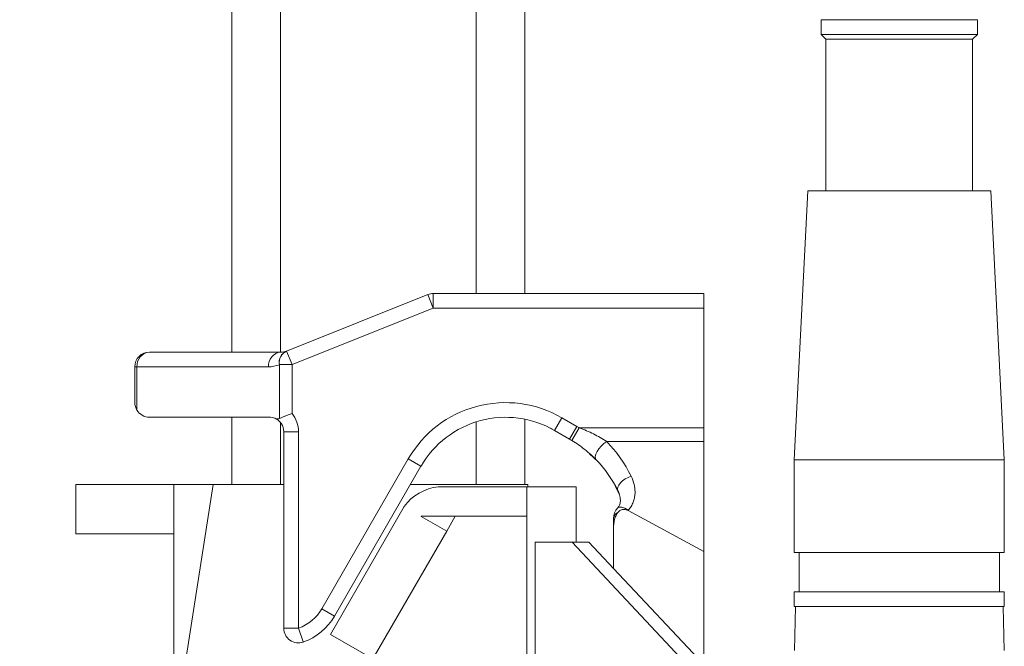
# Model space of a CAD drawing. Header units: millimetres. Extents: x 235 to 1725, y 540 to 2657.
# Tile 7 of 12: x 583 to 785, y 2003 to 2131. Entities that reach past the tile are written whole.
import ezdxf

# ---------------------------------------------------------------- set-up
doc = ezdxf.new("R2010")
doc.units = ezdxf.units.MM

msp = doc.modelspace()

# ---------------------------------------------------------------- linework, layer by layer
at = {"color": 7, "linetype": 'Continuous', "lineweight": 15}
for p, q in [((626.38, 2637.92), (626.38, 2063.28)), ((686.56, 2637.92), (686.56, 2075.31)), ((747.39, 2131.48), (747.39, 2128.47)), ((763.44, 2131.48), (747.39, 2131.48)), ((779.48, 2131.48), (763.44, 2131.48)), ((779.48, 2128.47), (779.48, 2131.48)), ((747.39, 2128.47), (748.39, 2127.47)), ((763.44, 2128.47), (747.39, 2128.47)), ((748.39, 2127.47), (748.39, 2096.37)), ((763.44, 2127.47), (748.39, 2127.47)), ((779.48, 2128.47), (763.44, 2128.47)), ((778.48, 2127.47), (763.44, 2127.47)), ((778.48, 2127.47), (779.48, 2128.47)), ((778.48, 2096.37), (778.48, 2127.47)), ((744.63, 2096.37), (741.87, 2041.21)), ((763.44, 2096.37), (744.63, 2096.37)), ((782.24, 2096.37), (763.44, 2096.37)), ((785, 2041.21), (782.24, 2096.37)), ((637.63, 2063.5), (666.61, 2075.1)), ((666.61, 2075.1), (667.73, 2072.3)), ((667.73, 2075.31), (667.73, 2072.3)), ((667.73, 2075.31), (723.32, 2075.31)), ((723.32, 2075.31), (723.32, 2072.3)), ((667.73, 2072.3), (638.75, 2060.71)), ((723.32, 2072.3), (667.73, 2072.3)), ((723.32, 2047.75), (723.32, 2072.3)), ((609.48, 2063.28), (636.48, 2063.28)), ((637.6, 2063.49), (637.63, 2063.5)), ((637.63, 2063.5), (638.75, 2060.71)), ((606.47, 2052.94), (606.47, 2060.27)), ((606.47, 2060.27), (606.91, 2060.27)), ((606.91, 2060.27), (606.91, 2051.38)), ((633.91, 2060.27), (606.91, 2060.27)), ((636.18, 2060.71), (636.15, 2060.7)), ((636.18, 2049.64), (636.18, 2060.71)), ((636.18, 2060.71), (638.75, 2060.71)), ((638.75, 2060.71), (638.75, 2050.69)), ((634.05, 2049.94), (609.48, 2049.94)), ((626.38, 2049.94), (626.38, 2036.12)), ((686.56, 2049.52), (686.56, 2036.12)), ((692.64, 2047.23), (694.14, 2049.83)), ((694.14, 2049.83), (697.24, 2048.04)), ((695.73, 2045.44), (697.24, 2048.04)), ((637.06, 2046.93), (640.07, 2046.93)), ((637.06, 2006.64), (637.06, 2046.93)), ((640.07, 2046.93), (640.07, 2006.64)), ((695.73, 2045.44), (692.64, 2047.23)), ((696.17, 2045.18), (697.73, 2047.75)), ((697.73, 2047.75), (723.32, 2047.75)), ((723.32, 2047.75), (723.32, 2044.95)), ((695.73, 2045.44), (696.45, 2044.99)), ((723.32, 2044.95), (703.36, 2044.95)), ((723.32, 2044.95), (723.32, 2022.38)), ((699.86, 2042.44), (701.51, 2040.82)), ((644.88, 2010.64), (662.63, 2041.39)), ((665.23, 2039.88), (647.48, 2009.14)), ((665.23, 2039.88), (662.63, 2041.39)), ((741.87, 2041.21), (741.87, 2022.15)), ((763.44, 2041.21), (741.87, 2041.21)), ((785, 2041.21), (763.44, 2041.21)), ((785, 2022.15), (785, 2041.21)), ((582.83, 1783.89), (622.59, 2036.12)), ((594.33, 2036.12), (594.33, 2026.03)), ((614.51, 2036.12), (594.33, 2036.12)), ((614.51, 2036.12), (614.51, 1985.55)), ((622.59, 2036.12), (614.51, 2036.12)), ((622.59, 2036.12), (637.06, 2036.12)), ((663.06, 2036.12), (687.16, 2036.12)), ((687.16, 2036.12), (687.16, 2035.65)), ((686.99, 2035.65), (668.8, 2035.65)), ((697.08, 2035.65), (686.99, 2035.65)), ((686.99, 2035.65), (686.99, 1583.34)), ((697.08, 2035.65), (697.08, 2024.29)), ((705.18, 2035.62), (705.99, 2033.98)), ((646.63, 2005.38), (661.77, 2031.6)), ((707.77, 2030.87), (707.77, 2030.79)), ((707.77, 2030.79), (723.32, 2022.38)), ((686.99, 2029.6), (665.3, 2029.6)), ((665.3, 2029.6), (665.3, 2029.56)), ((665.3, 2029.56), (670.51, 2026.55)), ((670.51, 2026.55), (672.27, 2029.6)), ((704.76, 2027.03), (704.76, 2029.19)), ((594.33, 2026.03), (614.51, 2026.03)), ((655.37, 2000.34), (670.51, 2026.55)), ((704.76, 2027.03), (704.76, 2018.92)), ((688.68, 2024.29), (696.27, 2024.29)), ((688.68, 2024.29), (688.68, 1583.34)), ((696.27, 2024.29), (723.77, 1995.03)), ((699.72, 2024.29), (696.27, 2024.29)), ((699.72, 2024.29), (704.76, 2018.92)), ((723.32, 2022.38), (723.32, 1999.18)), ((763.44, 2022.15), (741.87, 2022.15)), ((742.88, 2022.15), (742.88, 2014.13)), ((785, 2022.15), (763.44, 2022.15)), ((784, 2014.13), (784, 2022.15)), ((723.32, 1999.18), (704.76, 2018.92)), ((741.87, 2014.13), (741.87, 2011.12)), ((763.44, 2014.13), (741.87, 2014.13)), ((785, 2014.13), (763.44, 2014.13)), ((785, 2011.12), (785, 2014.13)), ((647.48, 2009.14), (644.88, 2010.64)), ((763.44, 2011.12), (741.87, 2011.12)), ((742.13, 2011.12), (741.9, 2002.07)), ((785, 2011.12), (763.44, 2011.12)), ((784.98, 2002.07), (784.74, 2011.12)), ((637.06, 2006.64), (640.07, 2006.64)), ((641.07, 2003.81), (640.07, 2006.64)), ((646.63, 2005.38), (655.37, 2000.34))]:
    msp.add_line(p, q, dxfattribs=at)
at = {"color": 8, "linetype": 'Continuous', "lineweight": 15}
for p, q in [((636.41, 2637.92), (636.41, 2063.28)), ((676.53, 2637.92), (676.53, 2075.31)), ((636.41, 2048.8), (636.41, 2036.12)), ((676.53, 2048.97), (676.53, 2036.12))]:
    msp.add_line(p, q, dxfattribs=at)
at = {"color": 7, "linetype": 'Continuous', "lineweight": 15, "flags": 128}
for points in [[(701.2, 2041.18), (701.04, 2041.47), (701.02, 2041.87), (701.15, 2042.36), (701.4, 2042.9), (701.78, 2043.46), (702.25, 2044.01), (702.79, 2044.52), (703.36, 2044.95)], [(705.68, 2034.83), (705.59, 2035.18), (705.65, 2035.58), (705.85, 2036.01), (706.18, 2036.44), (706.62, 2036.87), (707.15, 2037.25), (707.75, 2037.58), (708.38, 2037.84)]]:
    msp.add_lwpolyline(points, dxfattribs=at)
at = {"color": 8, "linetype": 'Continuous', "lineweight": 15, "flags": 128}
msp.add_lwpolyline([(705.63, 2031.31), (705.94, 2031.47), (706.45, 2031.47), (707.08, 2031.27), (707.77, 2030.87)], dxfattribs=at)
at = {"color": 7, "linetype": 'Continuous', "lineweight": 15}
for centre, radius, start, end in [((667.73, 2072.3), 3.01, 90, 111.8014), ((609.48, 2060.27), 3.01, 90, 180), ((609.72, 2060.47), 2.82, 94.8694, 184.1556), ((636.72, 2060.47), 2.82, 94.8694, 184.1556), ((638.71, 2061.14), 2.6, 115.3276, 189.7716), ((638.74, 2061.15), 2.6, 115.3276, 189.7716), ((636.48, 2066.28), 3.01, 270, 291.8014), ((633.91, 2066.28), 6.02, 270, 291.8014), ((609.48, 2052.94), 3.01, 180, 211.3832), ((682.61, 2029.85), 23.07, 60, 150), ((609.48, 2052.94), 3.01, 211.3832, 270), ((634.05, 2046.93), 6.02, 0, 38.6768), ((634.05, 2046.93), 3.01, 67.0455, 90), ((634.05, 2046.93), 3.01, 0, 67.0455), ((682.61, 2029.85), 20.06, 60, 150), ((683.2, 2023.72), 28.08, 58.8376, 60), ((683.2, 2023.72), 25.08, 58.8376, 60), ((683.2, 2025.4), 28.08, 26.289, 44.1204), ((683.2, 2023.72), 25.08, 26.289, 44.1204), ((669.9, 2025.62), 10.09, 96.2484, 143.6913), ((707.77, 2029.19), 3.01, 135.3645, 180), ((706.24, 2029.02), 1.48, 112.2986, 173.4866), ((706.95, 2029.37), 1.64, 66.4476, 141.0829), ((707.77, 2025.49), 5.38, 89.9996, 91.7746), ((637.06, 2015.16), 9.03, 289.4712, 330), ((637.06, 2015.16), 12.04, 289.4712, 330), ((640.07, 2006.64), 3.01, 180, 289.4712)]:
    msp.add_arc(centre, radius, start, end, dxfattribs=at)
for start_param, end_param in [(0.375897, 1.175247), (5.887636, 5.943085)]:
    msp.add_ellipse((707.77, 2025.4), major_axis=(-1.16, 5.6), ratio=0.495859, start_param=start_param, end_param=end_param, dxfattribs=at)
for points, knots in [([(636.18, 2049.64), (636.32, 2049.71), (636.48, 2049.78), (636.85, 2049.95), (637.06, 2050.04), (637.5, 2050.22), (637.74, 2050.32), (638.11, 2050.46), (638.24, 2050.5), (638.49, 2050.6), (638.62, 2050.64), (638.75, 2050.69)], [0, 0, 0, 0, 0.25, 0.25, 0.5, 0.5, 0.75, 0.75, 0.875, 0.875, 1, 1, 1, 1]), ([(635.22, 2049.7), (635.38, 2049.63), (635.54, 2049.58), (635.78, 2049.56), (635.86, 2049.56), (636.02, 2049.58), (636.1, 2049.6), (636.18, 2049.64)], [0, 0, 0, 0, 0.5, 0.5, 0.75, 0.75, 1, 1, 1, 1]), ([(697.73, 2047.75), (698.23, 2047.57), (698.72, 2047.37), (699.7, 2046.94), (700.18, 2046.72), (701.13, 2046.25), (701.59, 2046), (702.5, 2045.49), (702.93, 2045.23), (703.36, 2044.95)], [0, 0, 0, 0, 0.25, 0.25, 0.5, 0.5, 0.75, 0.75, 1, 1, 1, 1]), ([(701.2, 2041.18), (700.51, 2041.89), (699.74, 2042.6), (698.46, 2043.62), (698.02, 2043.95), (697.11, 2044.59), (696.65, 2044.89), (696.17, 2045.18)], [0, 0, 0, 0, 0.5, 0.5, 0.75, 0.75, 1, 1, 1, 1]), ([(708.38, 2037.84), (708.66, 2037.27), (708.87, 2036.69), (709.07, 2035.8), (709.12, 2035.49), (709.18, 2034.88), (709.19, 2034.58), (709.16, 2033.97), (709.12, 2033.67), (709, 2033.07), (708.91, 2032.77), (708.69, 2032.19), (708.55, 2031.91), (708.29, 2031.5), (708.2, 2031.37), (708, 2031.11), (707.89, 2030.99), (707.77, 2030.87)], [0, 0, 0, 0, 0.25, 0.25, 0.375, 0.375, 0.5, 0.5, 0.625, 0.625, 0.75, 0.75, 0.875, 0.875, 0.9375, 0.9375, 1, 1, 1, 1]), ([(705.68, 2034.83), (705.68, 2034.82), (705.89, 2034.45), (706.12, 2033.72), (706.21, 2032.71), (706.06, 2031.87), (705.76, 2031.49), (705.62, 2031.31)], [0, 0, 0, 0, 0.007367, 0.281248, 0.546841, 0.797918, 1, 1, 1, 1])]:
    msp.add_open_spline(points, degree=3, knots=knots, dxfattribs=at)
msp.add_open_spline([(691.79, 2047.69), (691.94, 2047.61), (692.09, 2047.53), (692.23, 2047.45)], degree=3, dxfattribs=at)

doc.saveas('drawing.dxf')
